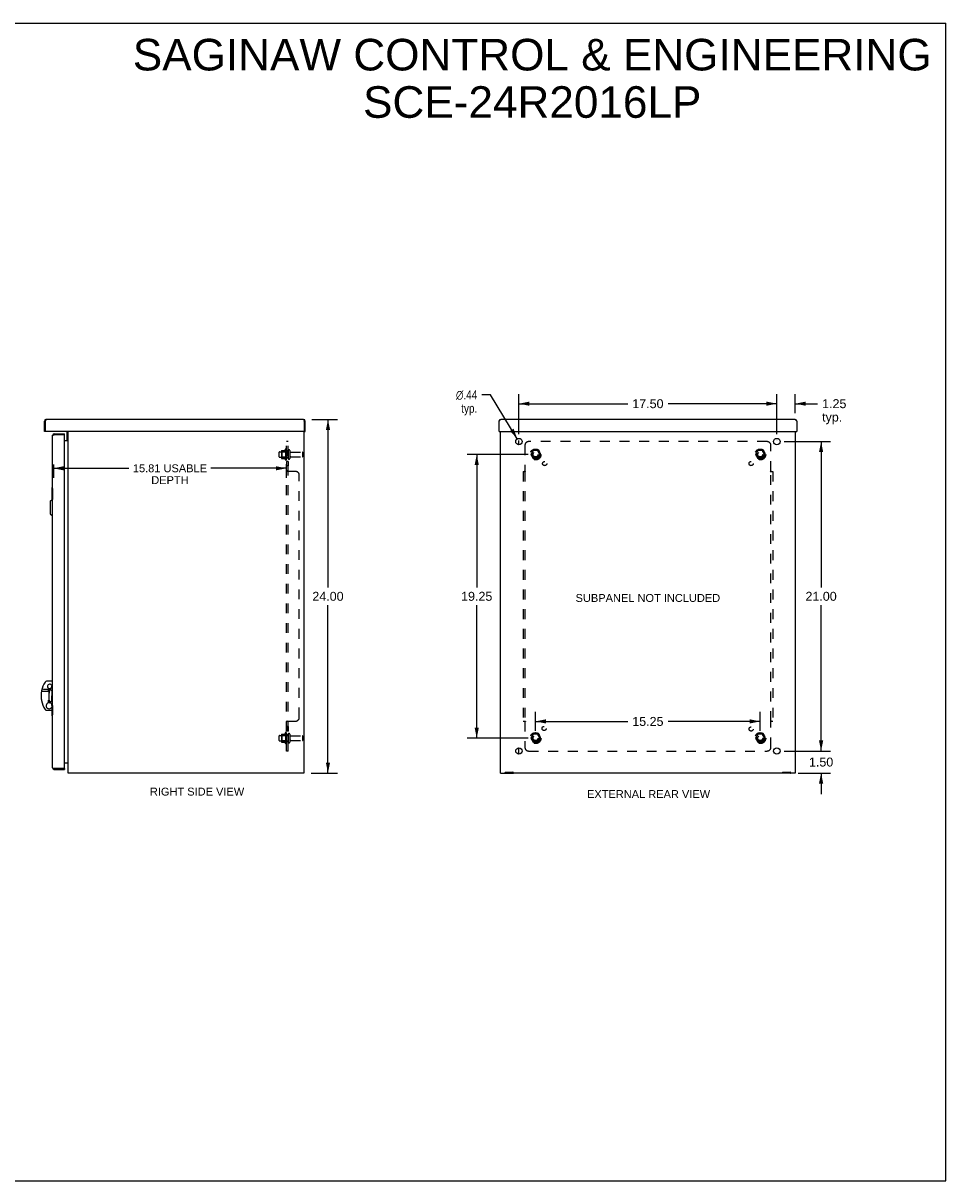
# Model space of a CAD drawing. Header units: inches. Extents: x 0 to 121, y 0 to 79.
# Tile 6 of 6: x 59 to 121, y 0 to 79. Entities that reach past the tile are written whole.
import ezdxf

# ---------------------------------------------------------------- set-up
doc = ezdxf.new("R2010")
doc.units = ezdxf.units.IN
doc.header["$LTSCALE"] = 6.678571
doc.header["$MEASUREMENT"] = 0
doc.linetypes.add('HIDDEN', pattern=[0.2, 0.1, -0.1])
doc.layers.get('0').update_dxf_attribs({"linetype": 'CONTINUOUS'})
for name, color, linetype in [('02___PRT_ALL_AXES', 7, 'CONTINUOUS'), ('DEFAULT_2', 8, 'HIDDEN'), ('DIMENSIONS', 7, 'CONTINUOUS')]:
    doc.layers.add(name, color=color, linetype=linetype)
doc.styles.get("Standard").update_dxf_attribs({"font": 'arial.ttf'})
doc.styles.add('TEXTSTYLE_1', font='gdt', dxfattribs={"width": 0.8})
doc.dimstyles.new('DIMSTYLE_1', dxfattribs={"dimtxt": 0.607143, "dimasz": 0.714286, "dimexe": 0.09, "dimexo": 0.07, "dimgap": 0.0425, "dimtad": 0, "dimtih": 1, "dimtoh": 1, "dimzin": 4, "dimdsep": 46, "dimtxsty": 'Standard', "dimblk": '_FILLED', "dimblk1": '_FILLED', "dimblk2": '_FILLED', "dimcen": 0.09, "dimazin": 1, "dimtfac": 1, "dimtofl": 0, "dimtmove": 0, "dimatfit": 3, "dimldrblk": '_FILLED', "dimfxl": 1, "dimtolj": 1, "dimtzin": 4, "dimarcsym": 0})
doc.dimstyles.new('DIMSTYLE_2', dxfattribs={"dimtxt": 0.607143, "dimasz": 0.714286, "dimexe": 0.09, "dimexo": 0.07, "dimgap": 0.09, "dimtad": 0, "dimtih": 1, "dimtoh": 1, "dimzin": 4, "dimdsep": 46, "dimtxsty": 'Standard', "dimblk": '_FILLED', "dimblk1": '_FILLED', "dimblk2": '_FILLED', "dimcen": 0.09, "dimazin": 1, "dimtfac": 1, "dimtofl": 0, "dimtmove": 0, "dimatfit": 1, "dimldrblk": '_FILLED', "dimfxl": 1, "dimtolj": 1, "dimtzin": 4, "dimarcsym": 0})
doc.dimstyles.new('DIMSTYLE_3', dxfattribs={"dimtxt": 0.535714, "dimasz": 0.714286, "dimexe": 0.09, "dimexo": 0.07, "dimgap": 0.0375, "dimtad": 0, "dimtih": 1, "dimtoh": 1, "dimzin": 4, "dimdsep": 46, "dimtxsty": 'Standard', "dimblk": '_FILLED', "dimblk1": '_FILLED', "dimblk2": '_FILLED', "dimcen": 0.09, "dimazin": 1, "dimtfac": 1, "dimtofl": 0, "dimtmove": 0, "dimatfit": 3, "dimldrblk": '_FILLED', "dimfxl": 1, "dimtolj": 1, "dimtzin": 4, "dimarcsym": 0})

# ---------------------------------------------------------------- blocks, each defined once
blk = doc.blocks.new('_FILLED')
at = {"color": 0, "linetype": 'ByBlock'}
blk.add_solid([(0, 0), (-1, 0.2), (-1, -0.2)], dxfattribs=at)
blk = doc.blocks.new('*D4')
at = {"layer": 'DIMENSIONS', "color": 2, "linetype": 'Continuous'}
for p, q in [((78.389, 51.672), (80.138, 51.672)), ((79.495, 51.672), (79.495, 40.28)), ((79.495, 27.672), (79.495, 39.065)), ((78.359, 27.672), (80.138, 27.672))]:
    blk.add_line(p, q, dxfattribs=at)
at = {"layer": 'DIMENSIONS', "color": 2, "linetype": 'Continuous', "xscale": 0.7142857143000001, "yscale": 0.7142857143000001, "zscale": 0.7142857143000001}
for p, rotation in [((79.495, 51.672), 90), ((79.495, 27.672), 270)]:
    blk.add_blockref('_FILLED', p, dxfattribs=dict(at, rotation=rotation))
at = {"layer": 'DIMENSIONS', "color": 2, "linetype": 'Continuous', "insert": (79.495, 39.976), "char_height": 0.6071, "width": 2.12161, "attachment_point": 2, "line_spacing_factor": 0.9}
blk.add_mtext('24.00', dxfattribs=at)
blk = doc.blocks.new('*D5')
at = {"layer": 'DIMENSIONS', "color": 2, "linetype": 'Continuous'}
for p, q in [((93.082, 49.297), (88.947, 49.297)), ((89.59, 49.297), (89.59, 40.28)), ((89.59, 30.047), (89.59, 39.065)), ((93.082, 30.047), (88.947, 30.047))]:
    blk.add_line(p, q, dxfattribs=at)
at = {"layer": 'DIMENSIONS', "color": 2, "linetype": 'Continuous', "xscale": 0.7142857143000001, "yscale": 0.7142857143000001, "zscale": 0.7142857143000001}
for p, rotation in [((89.59, 49.297), 90), ((89.59, 30.047), 270)]:
    blk.add_blockref('_FILLED', p, dxfattribs=dict(at, rotation=rotation))
at = {"layer": 'DIMENSIONS', "color": 2, "linetype": 'Continuous', "insert": (89.59, 39.976), "char_height": 0.6071, "width": 2.12161, "attachment_point": 2, "line_spacing_factor": 0.9}
blk.add_mtext('19.25', dxfattribs=at)
blk = doc.blocks.new('*D6')
at = {"layer": 'DIMENSIONS', "color": 2, "linetype": 'Continuous'}
for p, q in [((93.582, 30.547), (93.582, 31.824)), ((108.832, 30.547), (108.832, 31.824)), ((93.582, 31.181), (99.843, 31.181)), ((108.832, 31.181), (102.572, 31.181))]:
    blk.add_line(p, q, dxfattribs=at)
at = {"layer": 'DIMENSIONS', "color": 2, "linetype": 'Continuous', "xscale": 0.7142857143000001, "yscale": 0.7142857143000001, "zscale": 0.7142857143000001, "rotation": 180}
blk.add_blockref('_FILLED', (93.582, 31.181), dxfattribs=at)
at = {"layer": 'DIMENSIONS', "color": 2, "linetype": 'Continuous', "xscale": 0.7142857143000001, "yscale": 0.7142857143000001, "zscale": 0.7142857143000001}
blk.add_blockref('_FILLED', (108.832, 31.181), dxfattribs=at)
at = {"layer": 'DIMENSIONS', "color": 2, "linetype": 'Continuous', "insert": (101.207, 31.485), "char_height": 0.6071, "width": 2.12161, "attachment_point": 2, "line_spacing_factor": 0.9}
blk.add_mtext('15.25', dxfattribs=at)
blk = doc.blocks.new('*D7')
at = {"layer": 'DIMENSIONS', "color": 2, "linetype": 'Continuous'}
for p, q in [((112.962, 29.172), (112.962, 30.601)), ((110.457, 29.172), (113.605, 29.172)), ((111.397, 27.672), (113.605, 27.672)), ((112.962, 27.672), (112.962, 26.244))]:
    blk.add_line(p, q, dxfattribs=at)
at = {"layer": 'DIMENSIONS', "color": 2, "linetype": 'Continuous', "xscale": 0.7142857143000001, "yscale": 0.7142857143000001, "zscale": 0.7142857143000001}
for p, rotation in [((112.962, 29.172), 270), ((112.962, 27.672), 90)]:
    blk.add_blockref('_FILLED', p, dxfattribs=dict(at, rotation=rotation))
at = {"layer": 'DIMENSIONS', "color": 2, "linetype": 'Continuous', "insert": (112.962, 28.726), "char_height": 0.6071, "width": 1.64989, "attachment_point": 2, "line_spacing_factor": 0.9}
blk.add_mtext('1.50', dxfattribs=at)
blk = doc.blocks.new('*D8')
at = {"layer": 'DIMENSIONS', "color": 2, "linetype": 'Continuous'}
for p, q in [((90.521, 53.342), (89.932, 53.342)), ((92.343, 50.359), (90.521, 53.342))]:
    blk.add_line(p, q, dxfattribs=at)
at = {"layer": 'DIMENSIONS', "color": 2, "linetype": 'Continuous', "xscale": 0.7142857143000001, "yscale": 0.7142857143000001, "zscale": 0.7142857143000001, "rotation": 301.4114969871}
blk.add_blockref('_FILLED', (92.343, 50.359), dxfattribs=at)
at = {"layer": 'DIMENSIONS', "color": 2, "linetype": 'Continuous', "insert": (89.629, 53.646), "char_height": 0.60714, "width": 1.9877, "attachment_point": 3, "line_spacing_factor": 0.9, "style": 'TEXTSTYLE_1'}
blk.add_mtext('{\\fgdt;n}\\fArial;.44\\Ptyp.', dxfattribs=at)
blk = doc.blocks.new('*D15')
at = {"layer": 'DIMENSIONS', "color": 2, "linetype": 'Continuous'}
for p, q in [((110.457, 50.172), (113.605, 50.172)), ((112.962, 50.172), (112.962, 40.28)), ((112.962, 29.172), (112.962, 39.065)), ((110.457, 29.172), (113.605, 29.172))]:
    blk.add_line(p, q, dxfattribs=at)
at = {"layer": 'DIMENSIONS', "color": 2, "linetype": 'Continuous', "xscale": 0.7142857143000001, "yscale": 0.7142857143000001, "zscale": 0.7142857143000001}
for p, rotation in [((112.962, 50.172), 90), ((112.962, 29.172), 270)]:
    blk.add_blockref('_FILLED', p, dxfattribs=dict(at, rotation=rotation))
at = {"layer": 'DIMENSIONS', "color": 2, "linetype": 'Continuous', "insert": (112.962, 39.976), "char_height": 0.6071, "width": 2.12161, "attachment_point": 2, "line_spacing_factor": 0.9}
blk.add_mtext('21.00', dxfattribs=at)
blk = doc.blocks.new('*D16')
at = {"layer": 'DIMENSIONS', "color": 2, "linetype": 'Continuous'}
for p, q in [((92.457, 50.672), (92.457, 53.388)), ((92.457, 52.745), (99.843, 52.745)), ((109.957, 52.745), (102.572, 52.745)), ((109.957, 50.672), (109.957, 53.388))]:
    blk.add_line(p, q, dxfattribs=at)
at = {"layer": 'DIMENSIONS', "color": 2, "linetype": 'Continuous', "xscale": 0.7142857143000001, "yscale": 0.7142857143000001, "zscale": 0.7142857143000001, "rotation": 180}
blk.add_blockref('_FILLED', (92.457, 52.745), dxfattribs=at)
at = {"layer": 'DIMENSIONS', "color": 2, "linetype": 'Continuous', "xscale": 0.7142857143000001, "yscale": 0.7142857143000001, "zscale": 0.7142857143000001}
blk.add_blockref('_FILLED', (109.957, 52.745), dxfattribs=at)
at = {"layer": 'DIMENSIONS', "color": 2, "linetype": 'Continuous', "insert": (101.207, 53.049), "char_height": 0.6071, "width": 2.12161, "attachment_point": 2, "line_spacing_factor": 0.9}
blk.add_mtext('17.50', dxfattribs=at)
blk = doc.blocks.new('*D17')
at = {"layer": 'DIMENSIONS', "color": 2, "linetype": 'Continuous'}
for p, q in [((109.957, 52.745), (108.529, 52.745)), ((109.957, 50.672), (109.957, 53.388)), ((111.207, 52.112), (111.207, 53.388)), ((111.207, 52.745), (112.728, 52.745))]:
    blk.add_line(p, q, dxfattribs=at)
at = {"layer": 'DIMENSIONS', "color": 2, "linetype": 'Continuous', "xscale": 0.7142857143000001, "yscale": 0.7142857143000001, "zscale": 0.7142857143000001}
blk.add_blockref('_FILLED', (109.957, 52.745), dxfattribs=at)
at = {"layer": 'DIMENSIONS', "color": 2, "linetype": 'Continuous', "xscale": 0.7142857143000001, "yscale": 0.7142857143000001, "zscale": 0.7142857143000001, "rotation": 180}
blk.add_blockref('_FILLED', (111.207, 52.745), dxfattribs=at)
at = {"layer": 'DIMENSIONS', "color": 2, "linetype": 'Continuous', "insert": (113.031, 53.049), "char_height": 0.6071, "width": 1.64989, "attachment_point": 1, "line_spacing_factor": 0.9}
blk.add_mtext('1.25\\Ptyp.', dxfattribs=at)
blk = doc.blocks.new('*D20')
at = {"layer": 'DIMENSIONS', "color": 2, "linetype": 'Continuous'}
for p, q in [((60.866, 48.613), (60.866, 47.718)), ((60.866, 48.36), (65.989, 48.36)), ((76.674, 48.36), (71.551, 48.36)), ((76.674, 47.718), (76.674, 48.641))]:
    blk.add_line(p, q, dxfattribs=at)
at = {"layer": 'DIMENSIONS', "color": 2, "linetype": 'Continuous', "xscale": 0.7142857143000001, "yscale": 0.7142857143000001, "zscale": 0.7142857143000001, "rotation": 180}
blk.add_blockref('_FILLED', (60.866, 48.36), dxfattribs=at)
at = {"layer": 'DIMENSIONS', "color": 2, "linetype": 'Continuous', "xscale": 0.7142857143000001, "yscale": 0.7142857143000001, "zscale": 0.7142857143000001}
blk.add_blockref('_FILLED', (76.674, 48.36), dxfattribs=at)
at = {"layer": 'DIMENSIONS', "color": 2, "linetype": 'Continuous', "insert": (68.77, 48.628), "char_height": 0.53571, "width": 5.02655, "attachment_point": 2, "line_spacing_factor": 0.9}
blk.add_mtext('15.81 USABLE\\PDEPTH', dxfattribs=at)

msp = doc.modelspace()

# ---------------------------------------------------------------- linework, layer by layer
at = {"color": 7, "linetype": 'Continuous'}
for p, q in [((0, 78.571), (121.429, 78.571)), ((121.429, 0), (121.429, 78.571)), ((60.252, 51.56), (60.312, 51.56)), ((77.949, 51.56), (77.889, 51.56)), ((60.312, 50.862), (60.252, 50.862)), ((60.312, 50.882), (60.312, 50.862)), ((60.918, 50.702), (60.918, 50.642)), ((61.616, 50.642), (61.596, 50.642)), ((61.616, 50.642), (61.616, 50.702)), ((77.889, 50.862), (77.889, 50.882)), ((77.889, 50.862), (77.949, 50.862)), ((91.127, 50.862), (91.107, 50.862)), ((111.287, 50.862), (111.307, 50.862)), ((61.859, 50.239), (61.799, 50.239)), ((92.457, 50.255), (92.457, 50.25)), ((92.457, 49.953), (92.457, 50.242)), ((109.957, 50.251), (109.957, 50.255)), ((109.957, 50.237), (109.957, 50.242)), ((60.746, 47.047), (60.746, 46.232)), ((60.761, 47.062), (60.806, 47.062)), ((60.793, 46.962), (60.793, 46.253)), ((60.649, 46.135), (60.767, 46.253)), ((60.649, 46.135), (60.649, 45.269)), ((60.767, 46.253), (60.767, 45.151)), ((60.767, 46.253), (60.806, 46.253)), ((60.649, 45.269), (60.767, 45.151)), ((60.767, 45.151), (60.806, 45.151)), ((60.771, 33.907), (60.4, 33.907)), ((60.771, 33.907), (60.771, 33.602)), ((60.535, 33.225), (60.535, 33.427)), ((60.535, 33.332), (60.57, 33.332)), ((60.57, 32.428), (60.57, 33.416)), ((60.745, 33.602), (60.771, 33.602)), ((60.763, 33.574), (60.806, 33.574)), ((60.535, 32.434), (60.535, 32.62)), ((60.535, 32.513), (60.57, 32.513)), ((60.746, 32.358), (60.746, 32.135)), ((60.763, 32.271), (60.806, 32.271)), ((60.793, 32.271), (60.793, 31.662)), ((60.301, 31.991), (60.301, 31.991)), ((60.4, 31.938), (60.771, 31.938)), ((60.771, 32.135), (60.732, 32.135)), ((60.746, 31.938), (60.746, 31.577)), ((60.761, 31.562), (60.806, 31.562)), ((60.771, 31.938), (60.771, 32.135)), ((92.457, 28.953), (92.457, 29.391)), ((60.918, 27.922), (60.918, 27.982)), ((61.596, 27.982), (61.616, 27.982)), ((61.616, 27.982), (61.616, 27.922)), ((91.547, 27.732), (91.547, 27.672)), ((92.047, 27.732), (92.047, 27.672)), ((110.367, 27.732), (110.367, 27.672)), ((110.867, 27.732), (110.867, 27.672)), ((0, 0), (121.429, 0))]:
    msp.add_line(p, q, dxfattribs=at)
at = {"color": 3, "linetype": 'Continuous'}
for p, q in [((60.252, 50.862), (60.252, 51.56)), ((60.312, 51.56), (60.312, 50.882)), ((60.321, 51.589), (60.318, 51.581)), ((77.837, 51.672), (60.364, 51.672)), ((77.885, 51.574), (77.889, 51.56)), ((77.889, 51.56), (77.889, 50.882)), ((77.949, 50.862), (77.949, 51.56)), ((91.107, 50.862), (91.107, 51.56)), ((111.195, 51.672), (91.219, 51.672)), ((111.307, 51.56), (111.307, 50.862)), ((77.869, 50.862), (60.332, 50.862)), ((60.806, 28.034), (60.806, 50.59)), ((60.861, 50.625), (60.865, 50.626)), ((60.865, 50.626), (60.87, 50.628)), ((60.87, 50.628), (60.875, 50.629)), ((60.875, 50.629), (60.88, 50.631)), ((60.88, 50.631), (60.886, 50.633)), ((60.886, 50.633), (60.891, 50.634)), ((60.891, 50.634), (60.899, 50.637)), ((60.899, 50.637), (60.907, 50.639)), ((60.918, 50.702), (61.616, 50.702)), ((61.596, 50.642), (60.918, 50.642)), ((61.616, 28.002), (61.616, 50.622)), ((61.799, 50.239), (61.799, 50.862)), ((61.859, 27.672), (61.859, 50.862)), ((77.859, 50.862), (77.859, 27.672)), ((91.127, 50.862), (111.287, 50.862)), ((91.207, 27.672), (91.207, 50.862)), ((111.207, 50.862), (111.207, 27.672)), ((61.616, 50.237), (61.859, 50.237)), ((92.397, 50.25), (92.397, 50.255)), ((92.397, 50.237), (92.397, 50.242)), ((110.017, 50.255), (110.017, 50.251)), ((110.017, 50.242), (110.017, 50.237)), ((61.616, 28.362), (61.859, 28.362)), ((60.868, 27.998), (60.873, 27.996)), ((60.873, 27.996), (60.878, 27.995)), ((60.878, 27.995), (60.883, 27.993)), ((60.883, 27.993), (60.891, 27.991)), ((60.891, 27.991), (60.899, 27.988)), ((60.899, 27.988), (60.918, 27.982)), ((61.596, 27.982), (60.918, 27.982)), ((60.918, 27.922), (61.616, 27.922)), ((77.859, 27.672), (61.859, 27.672)), ((91.207, 27.672), (92.076, 27.672)), ((91.532, 27.687), (91.532, 27.717)), ((91.547, 27.732), (92.047, 27.732)), ((92.062, 27.687), (92.062, 27.717)), ((110.337, 27.672), (92.077, 27.672)), ((111.207, 27.672), (110.339, 27.672)), ((110.352, 27.687), (110.352, 27.717)), ((110.367, 27.732), (110.867, 27.732)), ((110.882, 27.687), (110.882, 27.717))]:
    msp.add_line(p, q, dxfattribs=at)
for points in [[(60.318, 51.581), (60.316, 51.574), (60.312, 51.56)], [(60.364, 51.672), (60.362, 51.672), (60.36, 51.672), (60.358, 51.671), (60.356, 51.669), (60.354, 51.667), (60.352, 51.665), (60.35, 51.663), (60.348, 51.66), (60.346, 51.656), (60.344, 51.653), (60.342, 51.649), (60.34, 51.644), (60.338, 51.64), (60.336, 51.635), (60.334, 51.629), (60.332, 51.624), (60.33, 51.618), (60.328, 51.612), (60.326, 51.606), (60.324, 51.6), (60.322, 51.594), (60.321, 51.589)], [(77.837, 51.672), (77.839, 51.672), (77.841, 51.672), (77.843, 51.671), (77.845, 51.669), (77.847, 51.667), (77.849, 51.665), (77.851, 51.663), (77.853, 51.66), (77.855, 51.656), (77.857, 51.653), (77.859, 51.649), (77.861, 51.644), (77.863, 51.64), (77.865, 51.635), (77.867, 51.629), (77.869, 51.624), (77.871, 51.618), (77.873, 51.612), (77.875, 51.606), (77.877, 51.6), (77.879, 51.594)], [(77.879, 51.594), (77.881, 51.587), (77.883, 51.581), (77.885, 51.574)], [(91.107, 51.56), (91.112, 51.568), (91.117, 51.575), (91.121, 51.582), (91.126, 51.589), (91.131, 51.596), (91.135, 51.603), (91.14, 51.61), (91.145, 51.616), (91.149, 51.623), (91.154, 51.629), (91.159, 51.634), (91.163, 51.64), (91.168, 51.645), (91.173, 51.649), (91.177, 51.654), (91.182, 51.657), (91.187, 51.661), (91.191, 51.664), (91.196, 51.666), (91.201, 51.669), (91.205, 51.67), (91.21, 51.671), (91.215, 51.672), (91.219, 51.672)], [(111.195, 51.672), (111.2, 51.672), (111.205, 51.671), (111.209, 51.67), (111.214, 51.669), (111.219, 51.666), (111.223, 51.664), (111.228, 51.661), (111.233, 51.657), (111.237, 51.654), (111.242, 51.649), (111.247, 51.645), (111.251, 51.64), (111.256, 51.634), (111.261, 51.629), (111.265, 51.623), (111.27, 51.616), (111.275, 51.61), (111.279, 51.603), (111.284, 51.596), (111.289, 51.589), (111.293, 51.582), (111.298, 51.575), (111.303, 51.568), (111.307, 51.56)], [(60.806, 50.59), (60.806, 50.591), (60.806, 50.592), (60.807, 50.593), (60.807, 50.594), (60.807, 50.594), (60.807, 50.595), (60.808, 50.596), (60.808, 50.597), (60.809, 50.598), (60.81, 50.599), (60.81, 50.599), (60.811, 50.6), (60.812, 50.601), (60.813, 50.602), (60.814, 50.603), (60.815, 50.603), (60.816, 50.604), (60.817, 50.605), (60.818, 50.606), (60.819, 50.607), (60.821, 50.607), (60.822, 50.608), (60.824, 50.609), (60.825, 50.61), (60.827, 50.611), (60.828, 50.612), (60.83, 50.612), (60.832, 50.613), (60.833, 50.614), (60.835, 50.615), (60.837, 50.616), (60.839, 50.616), (60.841, 50.617), (60.843, 50.618), (60.845, 50.619), (60.847, 50.62), (60.849, 50.62), (60.851, 50.621), (60.854, 50.622), (60.856, 50.623), (60.858, 50.624), (60.861, 50.625)], [(60.907, 50.639), (60.915, 50.642), (60.918, 50.642)], [(61.848, 28.343), (61.848, 28.343), (61.847, 28.344), (61.847, 28.344), (61.848, 28.345), (61.848, 28.345), (61.848, 28.346), (61.849, 28.347), (61.85, 28.348), (61.85, 28.349), (61.851, 28.35), (61.853, 28.352)], [(61.853, 28.352), (61.854, 28.353), (61.855, 28.354), (61.856, 28.355), (61.857, 28.356), (61.858, 28.358), (61.858, 28.359), (61.859, 28.36), (61.859, 28.361), (61.859, 28.362), (61.859, 28.362)], [(60.806, 28.034), (60.806, 28.034), (60.806, 28.033), (60.807, 28.032), (60.807, 28.031), (60.807, 28.03), (60.807, 28.03), (60.808, 28.029), (60.808, 28.028), (60.809, 28.027), (60.81, 28.026), (60.81, 28.025), (60.811, 28.025), (60.812, 28.024), (60.813, 28.023), (60.814, 28.022), (60.815, 28.021), (60.816, 28.021), (60.817, 28.02), (60.818, 28.019), (60.819, 28.018), (60.821, 28.017), (60.822, 28.017), (60.824, 28.016), (60.825, 28.015), (60.827, 28.014), (60.828, 28.013), (60.83, 28.012), (60.832, 28.012), (60.833, 28.011), (60.835, 28.01), (60.837, 28.009), (60.839, 28.008), (60.841, 28.008), (60.843, 28.007), (60.845, 28.006), (60.847, 28.005), (60.849, 28.004), (60.851, 28.004), (60.854, 28.003), (60.856, 28.002), (60.858, 28.001), (60.861, 28), (60.863, 27.999), (60.868, 27.998)]]:
    msp.add_lwpolyline(points, dxfattribs=at)
at = {"color": 7, "linetype": 'Continuous'}
for points in [[(60.791, 46.999), (60.792, 46.993), (60.792, 46.987), (60.792, 46.981), (60.793, 46.975), (60.793, 46.969), (60.793, 46.962)], [(60.13, 33.239), (60.198, 33.236), (60.266, 33.234), (60.334, 33.232), (60.401, 33.23), (60.468, 33.228), (60.535, 33.225)], [(60.535, 33.342), (60.468, 33.345), (60.402, 33.348), (60.336, 33.351), (60.27, 33.354), (60.204, 33.357), (60.138, 33.36)], [(60.616, 33.311), (60.613, 33.307), (60.609, 33.301), (60.606, 33.296), (60.602, 33.29), (60.599, 33.283), (60.596, 33.276), (60.593, 33.268), (60.59, 33.259), (60.587, 33.25), (60.585, 33.241), (60.582, 33.231), (60.58, 33.22), (60.578, 33.208), (60.576, 33.195), (60.574, 33.182), (60.573, 33.168), (60.571, 33.153), (60.571, 33.137), (60.57, 33.12), (60.57, 33.102)], [(60.616, 33.311), (60.619, 33.316), (60.623, 33.319), (60.626, 33.323), (60.629, 33.326), (60.632, 33.328), (60.636, 33.331), (60.639, 33.333), (60.642, 33.334), (60.645, 33.336), (60.648, 33.337), (60.651, 33.338), (60.653, 33.339), (60.656, 33.34), (60.659, 33.34), (60.662, 33.34), (60.665, 33.34), (60.668, 33.34), (60.671, 33.34), (60.674, 33.339), (60.677, 33.338), (60.68, 33.337), (60.683, 33.336), (60.686, 33.334), (60.689, 33.333), (60.693, 33.33), (60.696, 33.328)], [(60.696, 33.328), (60.701, 33.324), (60.706, 33.319), (60.71, 33.314), (60.715, 33.309), (60.719, 33.303), (60.724, 33.297), (60.728, 33.29), (60.732, 33.282), (60.736, 33.274), (60.74, 33.266), (60.743, 33.256), (60.747, 33.246), (60.75, 33.235), (60.753, 33.223), (60.755, 33.211), (60.757, 33.197), (60.759, 33.182), (60.761, 33.166), (60.762, 33.149), (60.763, 33.131), (60.763, 33.112), (60.764, 33.093), (60.764, 33.07)], [(60.764, 33.07), (60.764, 33.052), (60.763, 33.03), (60.763, 33.009), (60.763, 32.987), (60.763, 32.966), (60.763, 32.944), (60.763, 32.922)], [(60.616, 32.533), (60.613, 32.538), (60.609, 32.543), (60.606, 32.549), (60.602, 32.555), (60.599, 32.562), (60.596, 32.569), (60.593, 32.577), (60.59, 32.585), (60.587, 32.594), (60.585, 32.604), (60.582, 32.614), (60.58, 32.625), (60.578, 32.637), (60.576, 32.649), (60.574, 32.663), (60.573, 32.677), (60.571, 32.692), (60.571, 32.708), (60.57, 32.725), (60.57, 32.743)], [(60.696, 32.517), (60.693, 32.515), (60.689, 32.512), (60.686, 32.51), (60.683, 32.509), (60.68, 32.508), (60.677, 32.507), (60.674, 32.506), (60.671, 32.505), (60.668, 32.505), (60.665, 32.505), (60.662, 32.505), (60.659, 32.505), (60.656, 32.505), (60.654, 32.506), (60.651, 32.507), (60.648, 32.508), (60.645, 32.509), (60.642, 32.51), (60.639, 32.512), (60.636, 32.514), (60.633, 32.516), (60.629, 32.519), (60.626, 32.522), (60.623, 32.525), (60.619, 32.529), (60.616, 32.533)], [(60.696, 32.517), (60.701, 32.521), (60.706, 32.526), (60.71, 32.531), (60.715, 32.536), (60.719, 32.542), (60.724, 32.548), (60.728, 32.555), (60.732, 32.562), (60.736, 32.57), (60.74, 32.579), (60.743, 32.588), (60.747, 32.599), (60.75, 32.61), (60.753, 32.621), (60.755, 32.634), (60.757, 32.648), (60.759, 32.663), (60.761, 32.679), (60.762, 32.696), (60.763, 32.714), (60.763, 32.732), (60.764, 32.752), (60.764, 32.774)], [(60.763, 32.815), (60.763, 32.858), (60.763, 32.879), (60.763, 32.901), (60.763, 32.922)], [(60.764, 32.774), (60.764, 32.793), (60.763, 32.815)], [(60.793, 31.662), (60.793, 31.656), (60.793, 31.65), (60.792, 31.644), (60.792, 31.638), (60.792, 31.632), (60.791, 31.626)]]:
    msp.add_lwpolyline(points, dxfattribs=at)
at = {"color": 3, "linetype": 'Continuous'}
for centre in [(92.457, 50.172), (109.957, 50.172), (92.457, 29.172), (109.957, 29.172)]:
    msp.add_circle(centre, 0.219, dxfattribs=at)
for centre, radius, start, end in [((60.364, 51.56), 0.112, 90, 180), ((77.837, 51.56), 0.112, 0, 90), ((91.219, 51.56), 0.112, 90, 180), ((111.195, 51.56), 0.112, 0, 90), ((60.332, 50.882), 0.02, 180, 270), ((60.918, 50.59), 0.112, 90, 180), ((61.596, 50.622), 0.02, 0, 90), ((77.869, 50.882), 0.02, 270, 360), ((91.127, 50.882), 0.02, 180, 270), ((111.287, 50.882), 0.02, 270, 360), ((61.747, 50.276), 0.052, 311.40404, 360), ((61.807, 28.31), 0.052, 0, 90), ((60.918, 28.034), 0.112, 180, 270), ((61.596, 28.002), 0.02, 270, 360), ((91.517, 27.687), 0.015, 270, 360), ((91.547, 27.717), 0.015, 90, 180), ((92.047, 27.717), 0.015, 0, 90), ((92.077, 27.687), 0.015, 180, 270), ((110.337, 27.687), 0.015, 270, 360), ((110.367, 27.717), 0.015, 90, 180), ((110.867, 27.717), 0.015, 0, 90), ((110.897, 27.687), 0.015, 180, 270)]:
    msp.add_arc(centre, radius, start, end, dxfattribs=at)
at = {"color": 7, "linetype": 'Continuous'}
for centre, radius, start, end in [((60.364, 51.56), 0.052, 146.75815, 180), ((77.837, 51.56), 0.052, 0, 33.24185), ((60.918, 50.59), 0.052, 90, 123.2719), ((61.747, 50.276), 0.112, 339.61544, 340.70634), ((60.761, 47.047), 0.015, 90, 180), ((60.791, 47.047), 0.015, 0, 90), ((61.715, 32.922), 1.693, 146.63109, 168.70146), ((60.4, 33.789), 0.118, 90, 146.66443), ((61.715, 32.922), 1.693, 168.70224, 191.29481), ((61.715, 32.922), 1.693, 174.2055, 191.29553), ((60.605, 33.557), 0.148, 17.72674, 241.55984), ((60.616, 33.557), 0.148, 251.8202, 6.73802), ((61.715, 32.922), 1.693, 191.2922, 213.36348), ((61.715, 32.922), 1.693, 191.29403, 213.36512), ((60.565, 32.239), 0.197, 99.03793, 328.01091), ((60.616, 32.288), 0.148, 353.26198, 108.1798), ((60.4, 32.056), 0.118, 213.33559, 270), ((60.4, 32.056), 0.118, 213.36036, 270), ((60.761, 31.577), 0.015, 180, 270), ((60.791, 31.577), 0.015, 270, 360), ((60.918, 28.034), 0.052, 236.72802, 270)]:
    msp.add_arc(centre, radius, start, end, dxfattribs=at)
at = {"layer": '02___PRT_ALL_AXES', "color": 8, "linetype": 'HIDDEN'}
for p, q in [((76.604, 49.653), (76.604, 48.942)), ((76.674, 49.547), (76.674, 49.632)), ((76.674, 49.547), (76.674, 49.047)), ((76.799, 49.547), (76.674, 49.547)), ((76.799, 49.547), (76.799, 49.047)), ((76.204, 49.48), (76.799, 49.48)), ((76.204, 49.114), (76.799, 49.114)), ((76.674, 48.963), (76.674, 49.047)), ((76.799, 49.047), (76.674, 49.047)), ((76.674, 48.819), (76.674, 48.538)), ((76.799, 48.819), (76.674, 48.819)), ((76.799, 48.819), (76.799, 48.538)), ((76.968, 49.463), (77.769, 49.463)), ((76.968, 49.131), (77.769, 49.131)), ((76.799, 48.538), (76.674, 48.538)), ((76.799, 30.843), (76.674, 30.843)), ((76.674, 30.843), (76.674, 30.526)), ((76.799, 30.807), (76.674, 30.807)), ((76.799, 30.843), (76.799, 30.526)), ((76.204, 30.23), (76.799, 30.23)), ((76.204, 29.864), (76.799, 29.864)), ((76.604, 30.403), (76.604, 29.692)), ((76.799, 30.562), (76.674, 30.562)), ((76.799, 30.526), (76.674, 30.526)), ((76.674, 30.297), (76.674, 30.382)), ((76.799, 30.297), (76.674, 30.297)), ((76.674, 30.297), (76.674, 29.797)), ((76.799, 30.297), (76.799, 29.797)), ((76.968, 30.213), (77.769, 30.213)), ((76.968, 29.881), (77.769, 29.881)), ((76.799, 29.797), (76.674, 29.797)), ((76.674, 29.713), (76.674, 29.797))]:
    msp.add_line(p, q, dxfattribs=at)
for centre, radius in [((93.582, 49.297), 0.372), ((93.582, 49.297), 0.356), ((93.582, 49.297), 0.25), ((108.832, 49.297), 0.372), ((108.832, 49.297), 0.356), ((108.832, 49.297), 0.25), ((93.582, 49.297), 0.183), ((94.201, 48.679), 0.141), ((108.213, 48.679), 0.141), ((108.832, 49.297), 0.183), ((94.162, 30.703), 0.141), ((108.213, 30.666), 0.141), ((93.582, 30.047), 0.372), ((93.582, 30.047), 0.356), ((93.582, 30.047), 0.25), ((93.582, 30.047), 0.183), ((108.832, 30.047), 0.372), ((108.832, 30.047), 0.356), ((108.832, 30.047), 0.25), ((108.832, 30.047), 0.183)]:
    msp.add_circle(centre, radius, dxfattribs=at)
for centre, radius, start, end in [((77.204, 49.297), 0.698, 149.33687, 156.03207), ((76.636, 49.632), 0.0384, 0, 145.55034), ((77.204, 49.297), 0.698, 203.96793, 210.66313), ((76.636, 48.963), 0.0384, 214.44966, 360), ((77.204, 30.047), 0.698, 149.33687, 156.03207), ((76.636, 30.382), 0.0384, 0, 145.55034), ((77.204, 30.047), 0.698, 203.96793, 210.66313), ((76.636, 29.713), 0.0384, 214.44966, 360)]:
    msp.add_arc(centre, radius, start, end, dxfattribs=at)
at = {"layer": 'DEFAULT_2', "color": 8, "linetype": 'HIDDEN'}
for p, q in [((76.338, 49.553), (76.338, 49.042)), ((76.358, 49.481), (76.338, 49.501)), ((76.349, 49.575), (76.576, 49.575)), ((76.654, 49.481), (76.674, 49.501)), ((76.674, 29.172), (76.674, 50.172)), ((76.799, 50.172), (76.674, 50.172)), ((76.799, 29.172), (76.799, 50.172)), ((76.905, 49.562), (76.905, 49.033)), ((92.863, 49.922), (92.863, 48.177)), ((109.301, 50.172), (93.113, 50.172)), ((93.419, 49.57), (93.265, 49.302)), ((93.737, 49.575), (93.428, 49.575)), ((93.9, 49.302), (93.745, 49.57)), ((108.669, 49.57), (108.515, 49.302)), ((108.987, 49.575), (108.678, 49.575)), ((109.15, 49.302), (108.995, 49.57)), ((109.551, 48.177), (109.551, 49.922)), ((76.174, 49.144), (76.174, 49.45)), ((76.358, 49.114), (76.338, 49.094)), ((76.349, 49.02), (76.576, 49.02)), ((76.358, 49.481), (76.358, 49.114)), ((76.654, 49.481), (76.358, 49.481)), ((76.654, 49.114), (76.358, 49.114)), ((76.654, 49.481), (76.654, 49.114)), ((76.654, 49.114), (76.674, 49.094)), ((77.799, 49.161), (77.799, 49.433)), ((93.265, 49.292), (93.419, 49.025)), ((93.737, 49.02), (93.428, 49.02)), ((93.745, 49.025), (93.9, 49.292)), ((108.515, 49.292), (108.669, 49.025)), ((108.987, 49.02), (108.678, 49.02)), ((108.995, 49.025), (109.15, 49.292)), ((76.799, 48.177), (76.674, 48.177)), ((77.299, 48.141), (76.728, 48.141)), ((76.803, 48.169), (76.802, 48.17)), ((76.821, 48.155), (76.82, 48.156)), ((92.738, 48.141), (92.738, 31.204)), ((92.738, 48.141), (92.904, 48.141)), ((92.861, 48.174), (92.863, 48.177)), ((92.863, 48.141), (92.863, 31.204)), ((109.51, 48.141), (109.676, 48.141)), ((109.551, 31.204), (109.551, 48.141)), ((109.676, 48.141), (109.676, 31.204)), ((77.549, 31.454), (77.549, 47.891)), ((76.674, 31.169), (76.674, 31.168)), ((76.799, 31.168), (76.674, 31.168)), ((76.688, 31.184), (76.686, 31.183)), ((76.693, 31.187), (76.691, 31.185)), ((76.72, 31.199), (76.718, 31.197)), ((76.725, 31.201), (76.723, 31.2)), ((76.728, 31.204), (76.727, 31.202)), ((76.728, 31.204), (77.299, 31.204)), ((76.799, 31.169), (76.799, 31.168)), ((76.802, 31.175), (76.801, 31.174)), ((76.821, 31.19), (76.82, 31.189)), ((76.825, 31.204), (76.825, 31.202)), ((92.738, 31.204), (92.904, 31.204)), ((92.863, 31.168), (92.863, 29.422)), ((92.882, 31.181), (92.876, 31.177)), ((109.51, 31.204), (109.676, 31.204)), ((109.553, 31.17), (109.551, 31.168)), ((109.551, 29.422), (109.551, 31.168)), ((76.174, 29.894), (76.174, 30.2)), ((76.338, 30.303), (76.338, 29.792)), ((76.358, 30.231), (76.338, 30.251)), ((76.358, 29.864), (76.338, 29.844)), ((76.349, 30.325), (76.576, 30.325)), ((76.654, 30.231), (76.358, 30.231)), ((76.358, 30.231), (76.358, 29.864)), ((76.654, 29.864), (76.358, 29.864)), ((76.654, 30.231), (76.674, 30.251)), ((76.654, 30.231), (76.654, 29.864)), ((76.654, 29.864), (76.674, 29.844)), ((76.905, 30.312), (76.905, 29.783)), ((77.799, 29.911), (77.799, 30.183)), ((93.419, 30.32), (93.265, 30.052)), ((93.265, 30.042), (93.419, 29.775)), ((93.737, 30.325), (93.428, 30.325)), ((93.9, 30.052), (93.745, 30.32)), ((93.745, 29.775), (93.9, 30.042)), ((108.669, 30.32), (108.515, 30.052)), ((108.515, 30.042), (108.669, 29.775)), ((108.987, 30.325), (108.678, 30.325)), ((109.15, 30.052), (108.995, 30.32)), ((108.995, 29.775), (109.15, 30.042)), ((76.349, 29.77), (76.576, 29.77)), ((76.799, 29.172), (76.674, 29.172)), ((93.113, 29.172), (109.301, 29.172)), ((93.737, 29.77), (93.428, 29.77)), ((108.987, 29.77), (108.678, 29.77))]:
    msp.add_line(p, q, dxfattribs=at)
for points in [[(76.693, 48.158), (76.691, 48.16), (76.688, 48.161), (76.686, 48.162), (76.683, 48.164), (76.681, 48.165), (76.679, 48.167), (76.677, 48.169), (76.676, 48.17), (76.675, 48.172), (76.675, 48.173), (76.674, 48.174), (76.674, 48.176), (76.674, 48.177)], [(76.691, 48.16), (76.688, 48.161), (76.686, 48.162), (76.683, 48.164), (76.681, 48.165)], [(76.703, 48.154), (76.699, 48.156), (76.696, 48.157), (76.693, 48.158)], [(76.728, 48.141), (76.727, 48.142), (76.725, 48.144), (76.723, 48.145), (76.72, 48.146), (76.718, 48.148), (76.715, 48.149), (76.712, 48.15), (76.709, 48.152), (76.703, 48.154)], [(76.727, 48.142), (76.725, 48.144), (76.723, 48.145), (76.72, 48.146), (76.718, 48.148), (76.715, 48.149), (76.712, 48.15), (76.709, 48.152)], [(76.813, 48.162), (76.809, 48.164), (76.808, 48.165), (76.806, 48.166), (76.805, 48.167), (76.803, 48.169), (76.802, 48.17), (76.801, 48.171), (76.8, 48.172), (76.8, 48.173), (76.799, 48.174), (76.799, 48.176), (76.799, 48.177)], [(76.825, 48.141), (76.825, 48.143), (76.825, 48.144), (76.825, 48.145), (76.825, 48.146), (76.825, 48.148), (76.825, 48.149), (76.824, 48.15), (76.824, 48.151), (76.823, 48.153), (76.822, 48.154), (76.821, 48.155), (76.82, 48.156), (76.818, 48.157), (76.817, 48.158), (76.816, 48.159), (76.814, 48.161), (76.813, 48.162)], [(76.825, 48.141), (76.825, 48.143), (76.825, 48.144), (76.825, 48.145)], [(92.825, 48.141), (92.827, 48.142), (92.828, 48.144), (92.83, 48.145), (92.832, 48.146), (92.833, 48.148), (92.835, 48.149), (92.836, 48.15), (92.838, 48.152), (92.839, 48.153), (92.841, 48.154), (92.842, 48.156), (92.843, 48.157), (92.845, 48.158), (92.85, 48.164)], [(92.85, 48.164), (92.852, 48.165), (92.854, 48.167), (92.855, 48.169), (92.857, 48.17), (92.858, 48.172), (92.86, 48.173), (92.861, 48.174)], [(92.882, 48.164), (92.876, 48.167), (92.875, 48.169), (92.873, 48.17), (92.871, 48.171), (92.869, 48.172), (92.867, 48.173), (92.866, 48.174), (92.865, 48.176), (92.863, 48.177)], [(92.904, 48.141), (92.904, 48.143), (92.903, 48.144), (92.903, 48.145), (92.902, 48.146), (92.901, 48.148), (92.9, 48.149), (92.9, 48.15), (92.899, 48.151), (92.897, 48.153), (92.896, 48.154), (92.895, 48.155), (92.894, 48.156), (92.892, 48.157), (92.891, 48.158), (92.889, 48.159), (92.888, 48.161), (92.886, 48.162), (92.884, 48.163), (92.882, 48.164)], [(109.51, 48.141), (109.511, 48.143), (109.511, 48.144), (109.512, 48.145), (109.512, 48.146), (109.513, 48.148), (109.514, 48.149), (109.515, 48.15), (109.516, 48.151), (109.517, 48.153), (109.518, 48.154), (109.519, 48.155), (109.521, 48.156), (109.522, 48.157), (109.524, 48.158), (109.525, 48.159), (109.527, 48.161), (109.529, 48.162), (109.53, 48.163), (109.532, 48.164)], [(109.532, 48.164), (109.536, 48.166), (109.538, 48.167), (109.54, 48.169), (109.542, 48.17), (109.544, 48.171), (109.545, 48.172), (109.547, 48.173), (109.548, 48.174), (109.55, 48.176), (109.551, 48.177)], [(109.562, 48.165), (109.561, 48.167), (109.559, 48.169), (109.558, 48.17), (109.556, 48.172), (109.555, 48.173), (109.553, 48.174), (109.551, 48.177)], [(109.57, 48.158), (109.566, 48.162), (109.562, 48.165)], [(109.589, 48.141), (109.588, 48.142), (109.586, 48.144), (109.584, 48.145), (109.583, 48.146), (109.581, 48.148), (109.579, 48.149), (109.578, 48.15), (109.576, 48.152), (109.575, 48.153), (109.574, 48.154), (109.572, 48.156), (109.571, 48.157), (109.57, 48.158)], [(76.691, 31.185), (76.688, 31.184), (76.686, 31.183), (76.683, 31.181), (76.681, 31.179), (76.679, 31.178), (76.677, 31.176), (76.676, 31.175), (76.675, 31.173), (76.675, 31.172), (76.674, 31.17), (76.674, 31.169), (76.674, 31.168)], [(76.709, 31.193), (76.703, 31.191), (76.699, 31.189), (76.696, 31.188), (76.693, 31.187)], [(76.727, 31.202), (76.725, 31.201), (76.723, 31.2), (76.72, 31.199), (76.718, 31.197), (76.715, 31.196), (76.712, 31.195), (76.709, 31.193)], [(76.715, 31.196), (76.712, 31.195), (76.709, 31.193)], [(76.803, 31.176), (76.802, 31.175), (76.801, 31.174), (76.8, 31.173), (76.8, 31.172), (76.799, 31.17), (76.799, 31.169), (76.799, 31.168)], [(76.809, 31.181), (76.808, 31.18), (76.806, 31.179), (76.805, 31.177), (76.803, 31.176)], [(76.817, 31.186), (76.816, 31.185), (76.814, 31.184), (76.813, 31.183), (76.809, 31.181)], [(76.825, 31.204), (76.825, 31.202), (76.825, 31.201), (76.825, 31.2), (76.825, 31.198), (76.825, 31.197), (76.825, 31.196), (76.824, 31.195), (76.824, 31.194), (76.823, 31.192), (76.822, 31.191), (76.821, 31.19), (76.82, 31.189), (76.818, 31.188), (76.817, 31.186)], [(76.825, 31.201), (76.825, 31.2), (76.825, 31.198)], [(92.825, 31.204), (92.827, 31.202), (92.828, 31.201), (92.83, 31.2), (92.832, 31.199), (92.833, 31.197), (92.835, 31.196), (92.836, 31.195), (92.838, 31.193), (92.839, 31.192), (92.841, 31.191), (92.842, 31.189), (92.843, 31.188), (92.845, 31.187)], [(92.845, 31.187), (92.849, 31.183), (92.852, 31.179)], [(92.852, 31.179), (92.854, 31.178), (92.855, 31.176), (92.857, 31.175), (92.858, 31.173), (92.86, 31.172), (92.861, 31.17), (92.863, 31.168)], [(92.876, 31.177), (92.875, 31.176), (92.873, 31.175), (92.871, 31.174), (92.869, 31.173), (92.867, 31.172), (92.866, 31.17), (92.865, 31.169), (92.863, 31.168)], [(92.904, 31.204), (92.904, 31.202), (92.903, 31.201), (92.903, 31.2), (92.902, 31.198), (92.901, 31.197), (92.9, 31.196), (92.9, 31.195), (92.899, 31.194), (92.897, 31.192), (92.896, 31.191), (92.895, 31.19), (92.894, 31.189), (92.892, 31.188), (92.891, 31.186), (92.889, 31.185), (92.888, 31.184), (92.886, 31.183), (92.884, 31.182), (92.882, 31.181)], [(109.51, 31.204), (109.511, 31.202), (109.511, 31.201), (109.512, 31.2), (109.512, 31.198), (109.513, 31.197), (109.514, 31.196), (109.515, 31.195), (109.516, 31.194), (109.517, 31.192), (109.518, 31.191), (109.519, 31.19), (109.521, 31.189), (109.522, 31.188), (109.524, 31.186), (109.525, 31.185), (109.527, 31.184), (109.529, 31.183), (109.53, 31.182), (109.532, 31.181), (109.536, 31.179)], [(109.536, 31.179), (109.538, 31.177), (109.54, 31.176), (109.542, 31.175), (109.544, 31.174), (109.545, 31.173), (109.547, 31.172), (109.548, 31.17), (109.55, 31.169), (109.551, 31.168)], [(109.564, 31.181), (109.562, 31.179), (109.561, 31.178), (109.559, 31.176), (109.558, 31.175), (109.556, 31.173), (109.555, 31.172), (109.553, 31.17)], [(109.589, 31.204), (109.588, 31.202), (109.586, 31.201), (109.584, 31.2), (109.583, 31.199), (109.581, 31.197), (109.579, 31.196), (109.578, 31.195), (109.576, 31.193), (109.575, 31.192), (109.574, 31.191), (109.572, 31.189), (109.571, 31.188), (109.57, 31.187), (109.564, 31.181)]]:
    msp.add_lwpolyline(points, dxfattribs=at)
for centre, radius in [((93.582, 49.297), 0.318), ((93.582, 49.297), 0.204), ((108.832, 49.297), 0.318), ((108.832, 49.297), 0.204), ((93.582, 49.297), 0.183), ((93.582, 49.297), 0.183), ((93.582, 49.297), 0.166), ((108.832, 49.297), 0.183), ((108.832, 49.297), 0.183), ((108.832, 49.297), 0.166), ((93.582, 30.047), 0.318), ((93.582, 30.047), 0.204), ((93.582, 30.047), 0.183), ((93.582, 30.047), 0.183), ((93.582, 30.047), 0.166), ((108.832, 30.047), 0.318), ((108.832, 30.047), 0.204), ((108.832, 30.047), 0.183), ((108.832, 30.047), 0.183), ((108.832, 30.047), 0.166)]:
    msp.add_circle(centre, radius, dxfattribs=at)
for centre, radius, start, end in [((76.479, 49.553), 0.141, 174.79195, 180), ((76.349, 49.565), 0.01, 90, 174.80617), ((76.558, 49.585), 0.01, 270, 336.03207), ((76.852, 49.562), 0.053, 0, 180), ((76.968, 49.526), 0.0625, 180, 270), ((93.113, 49.922), 0.25, 90, 180), ((93.428, 49.565), 0.01, 90.01235, 149.98915), ((93.737, 49.565), 0.01, 30.01204, 89.98872), ((108.678, 49.565), 0.01, 90.01235, 149.98915), ((108.987, 49.565), 0.01, 30.01204, 89.98872), ((109.301, 49.922), 0.25, 0, 90), ((76.204, 49.45), 0.03, 90, 180.00001), ((76.204, 49.144), 0.03, 179.99999, 270), ((76.479, 49.042), 0.141, 180, 185.20805), ((76.349, 49.03), 0.01, 185.19383, 270), ((76.558, 49.01), 0.01, 23.96793, 90), ((76.852, 49.033), 0.053, 180, 360), ((76.968, 49.069), 0.0625, 90, 180), ((77.769, 49.433), 0.03, 360, 90), ((77.769, 49.161), 0.03, 270, 0), ((93.273, 49.297), 0.01, 150.01268, 209.98829), ((93.428, 49.03), 0.01, 210.01204, 269.98872), ((93.737, 49.03), 0.01, 270.01235, 329.98915), ((93.891, 49.297), 0.01, 330.01268, 29.98829), ((108.523, 49.297), 0.01, 150.01268, 209.98829), ((108.678, 49.03), 0.01, 210.01204, 269.98872), ((108.987, 49.03), 0.01, 270.01235, 329.98915), ((109.141, 49.297), 0.01, 330.01268, 29.98829), ((77.299, 47.891), 0.25, 0, 90), ((77.299, 31.454), 0.25, 270, 360), ((76.204, 30.2), 0.03, 90, 180.00001), ((76.204, 29.894), 0.03, 179.99999, 270), ((76.479, 30.303), 0.141, 174.79195, 180), ((76.349, 30.315), 0.01, 90, 174.80617), ((76.558, 30.335), 0.01, 270, 336.03207), ((76.852, 30.312), 0.053, 0, 180), ((76.968, 30.276), 0.0625, 180, 270), ((76.968, 29.819), 0.0625, 90, 180), ((77.769, 30.183), 0.03, 360, 90), ((77.769, 29.911), 0.03, 270, 0), ((93.273, 30.047), 0.01, 150.01268, 209.98829), ((93.428, 30.315), 0.01, 90.01235, 149.98915), ((93.737, 30.315), 0.01, 30.01204, 89.98872), ((93.891, 30.047), 0.01, 330.01268, 29.98829), ((108.523, 30.047), 0.01, 150.01268, 209.98829), ((108.678, 30.315), 0.01, 90.01235, 149.98915), ((108.987, 30.315), 0.01, 30.01204, 89.98872), ((109.141, 30.047), 0.01, 330.01268, 29.98829), ((76.479, 29.792), 0.141, 180, 185.20805), ((76.349, 29.78), 0.01, 185.19383, 270), ((76.558, 29.76), 0.01, 23.96793, 90), ((76.852, 29.783), 0.053, 180, 360), ((93.113, 29.422), 0.25, 180, 270), ((93.428, 29.78), 0.01, 210.01204, 269.98872), ((93.737, 29.78), 0.01, 270.01235, 329.98915), ((108.678, 29.78), 0.01, 210.01204, 269.98872), ((108.987, 29.78), 0.01, 270.01235, 329.98915), ((109.301, 29.422), 0.25, 270, 360)]:
    msp.add_arc(centre, radius, start, end, dxfattribs=at)

# ---------------------------------------------------------------- texts
at = {"layer": 'DIMENSIONS', "color": 2, "linetype": 'Continuous', "attachment_point": 2, "line_spacing_factor": 0.9}
for s, insert, char_height, width in [('SAGINAW CONTROL & ENGINEERING\\PSCE-24R2016LP', (93.357, 77.505), 2.14286, 54.12108), ('SUBPANEL NOT INCLUDED', (101.207, 39.827), 0.53571, 9.7962), ('RIGHT SIDE VIEW', (70.61, 26.684), 0.53571, 6.38874), ('EXTERNAL REAR VIEW', (101.253, 26.519), 0.53571, 8.34041)]:
    msp.add_mtext(s, dxfattribs=dict(at, insert=insert, char_height=char_height, width=width))

# ---------------------------------------------------------------- dimensions: what is measured, and where the dimension line sits
at = {"layer": 'DIMENSIONS', "color": 2, "linetype": 'Continuous'}
dim = msp.add_diameter_dim_2p(p1=(92.343, 50.359), p2=(92.571, 49.986), text='%%c<>\\Ptyp.', dimstyle='DIMSTYLE_2', override={"dimpost": '<>'}, dxfattribs=at)
dim.commit()
dim.dimension.update_dxf_attribs({"geometry": '*D8', "text_midpoint": (88.635, 52.887), "dimtype": 163})
for base, p1, p2, text, dimstyle, picture, middle in [((109.957, 52.745), (111.207, 53.458), (109.957, 50.602), '<>\\Ptyp.', 'DIMSTYLE_1', '*D17', (113.856, 52.29)), ((60.866, 48.36), (76.674, 47.648), (60.866, 47.648), '<> USABLE\\PDEPTH', 'DIMSTYLE_3', '*D20', (68.77, 47.959))]:
    dim = msp.add_linear_dim(base=base, p1=p1, p2=p2, angle=180, text=text, dimstyle=dimstyle, dxfattribs=at)
    dim.commit()
    dim.dimension.update_dxf_attribs({"geometry": picture, "text_midpoint": middle, "dimtype": 160})
for base, p1, p2, angle, picture, middle in [((92.457, 52.745), (109.957, 50.602), (92.457, 50.602), 180, '*D16', (101.233, 52.742)), ((79.495, 51.672), (78.289, 27.672), (78.319, 51.672), 90, '*D4', (79.487, 39.669)), ((112.962, 29.172), (110.387, 50.172), (110.387, 29.172), 270, '*D15', (112.954, 39.669)), ((89.59, 49.297), (93.152, 30.047), (93.152, 49.297), 90, '*D5', (89.618, 39.669)), ((112.962, 29.172), (111.327, 27.672), (110.387, 29.172), 90, '*D7', (112.989, 28.419))]:
    dim = msp.add_linear_dim(base=base, p1=p1, p2=p2, angle=angle, dimstyle='DIMSTYLE_1', dxfattribs=at)
    dim.commit()
    dim.dimension.update_dxf_attribs({"geometry": picture, "text_midpoint": middle, "dimtype": 160})
dim = msp.add_linear_dim(base=(108.832, 31.181), p1=(93.582, 31.894), p2=(108.832, 31.894), dimstyle='DIMSTYLE_1', dxfattribs=at)
dim.commit()
dim.dimension.update_dxf_attribs({"geometry": '*D6', "text_midpoint": (101.235, 31.178), "dimtype": 160})

doc.saveas('drawing.dxf')
